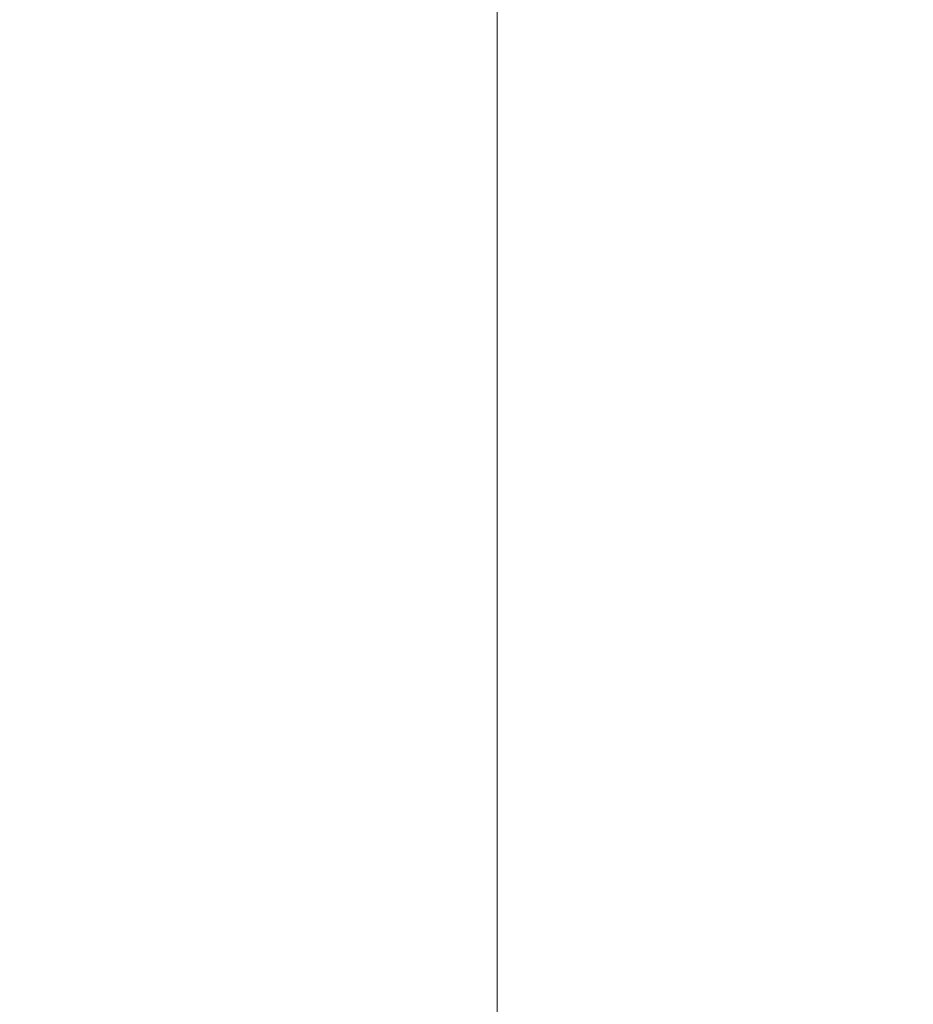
# Model space of a CAD drawing. Header units: millimetres. Extents: x -276 to 275, y -103 to 102.
# Tile 127 of 256: x -0.7062 to -0.6847, y -10.9333 to -10.9095. Entities that reach past the tile are written whole.
import ezdxf

# ---------------------------------------------------------------- set-up
doc = ezdxf.new("R2010")
doc.units = ezdxf.units.MM
doc.layers.add('G-IMPT', color=8, linetype='Continuous')

# ---------------------------------------------------------------- blocks, each defined once
blk = doc.blocks.new('QS5229_dwg-56015-View 1')
at = {"layer": 'G-IMPT', "lineweight": 9}
mesh = blk.add_polyface(dxfattribs=at)
corners = [(-43.652377, 144.999997, -10.930236), (-43.269184, 144.999997, 12.360325), (-31.292051, 144.999997, 32.338949), (-10.930236, 144.999997, 43.652377), (12.360325, 144.999997, 43.269184), (32.338949, 144.999997, 31.292051), (43.652377, 144.999997, 10.930236), (43.652377, 146.250003, 10.930236), (43.652377, 147.499999, 10.930236), (43.652377, 148.749996, 10.930236), (43.652377, 150.000001, 10.930236), (32.338949, 150.000001, 31.292051), (12.360325, 150.000001, 43.269184), (-10.930236, 150.000001, 43.652377), (-31.292051, 150.000001, 32.338949), (-43.269184, 150.000001, 12.360325), (-43.652377, 150.000001, -10.930236), (-43.652377, 148.749996, -10.930236), (-43.652377, 147.499999, -10.930236), (-43.652377, 146.250003, -10.930236), (-43.414292, 144.999997, 3.540564), (-43.414292, 150.000001, 3.540564), (36.62316, 150.000001, 23.581359), (36.623162, 144.999997, 23.581359), (-37.280619, 144.999997, 22.349637), (-37.280619, 150.000001, 22.349637), (-21.111143, 150.000001, 37.995662), (-21.111143, 144.999997, 37.995662), (0.715044, 144.999997, 43.460778), (0.715044, 150.000001, 43.460778), (22.349637, 144.999997, 37.280619), (22.349637, 150.000001, 37.280619)]
mesh.append_faces([[corners[k] for k in face] for face in [(22, 8, 9, 10)]], dxfattribs={"vtx0": -1})
mesh.append_faces([[corners[k] for k in face] for face in [(11, 5, 22)]], dxfattribs={"vtx0": -1, "vtx1": -1})
mesh.append_faces([[corners[k] for k in face] for face in [(18, 20, 21), (23, 8, 22)]], dxfattribs={"vtx0": -1, "vtx1": -1, "vtx2": -1})
mesh.append_faces([[corners[k] for k in face] for face in [(22, 5, 23)]], dxfattribs={"vtx0": -1, "vtx2": -1})
mesh.append_faces([[corners[k] for k in face] for face in [(7, 8, 23, 6)]], dxfattribs={"vtx1": -1})
mesh.append_faces([[corners[k] for k in face] for face in [(20, 1, 15, 21), (25, 15, 1, 24), (14, 25, 24, 2), (27, 3, 13, 26), (2, 27, 26, 14), (29, 13, 3, 28), (31, 12, 4, 30), (11, 31, 30, 5), (28, 4, 12, 29)]], dxfattribs={"vtx1": -1, "vtx3": -1})
mesh.append_faces([[corners[k] for k in face] for face in [(19, 0, 20, 18)]], dxfattribs={"vtx2": -1})
mesh.append_faces([[corners[k] for k in face] for face in [(21, 16, 17, 18)]], dxfattribs={"vtx3": -1})
mesh = blk.add_polyface(dxfattribs=at)
corners = [(-1.268242, 143.069964, -11), (-1.268242, 143.069964, -9.5), (-0.694712, 141.936649, -9.5), (-0.694712, 141.936649, -11)]
mesh.append_faces([[corners[k] for k in face] for face in [(0, 1, 2, 3)]])
mesh = blk.add_polyface(dxfattribs=at)
corners = [(-0.694712, 141.936649, -11), (-0.694712, 141.936649, -9.5), (0.57353, 141.866686, -9.5), (0.57353, 141.866686, -11)]
mesh.append_faces([[corners[k] for k in face] for face in [(0, 1, 2, 3)]])

msp = doc.modelspace()

# ---------------------------------------------------------------- block references
at = {"layer": 'G-IMPT', "lineweight": 9, "extrusion": (0, 1, 0), "rotation": 180}
msp.add_blockref('QS5229_dwg-56015-View 1', (0, 150.121617, 0.000074), dxfattribs=at)

doc.saveas('drawing.dxf')
